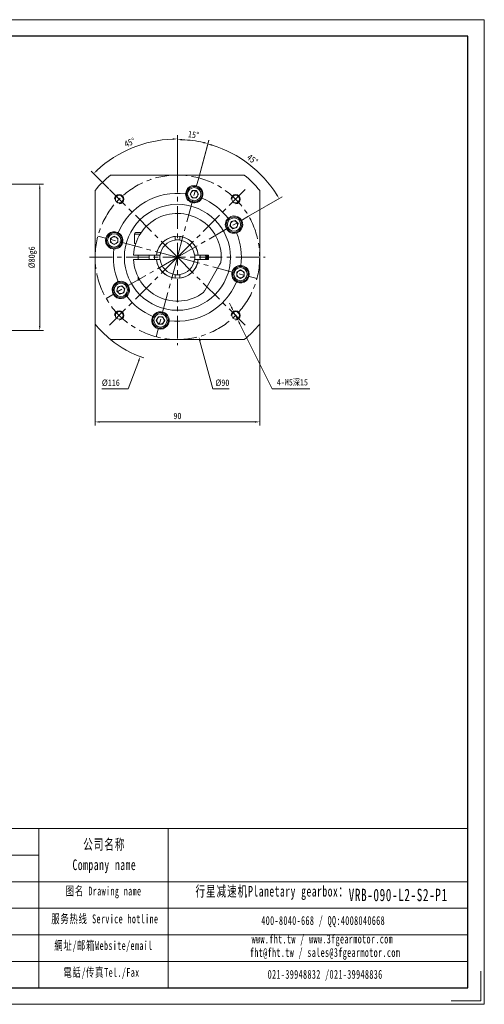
# Model space of a CAD drawing. Header units: millimetres. Extents: x 14 to 776, y 35 to 574.
# Tile 3 of 3: x 522 to 776, y 35 to 574. Entities that reach past the tile are written whole.
import ezdxf

# ---------------------------------------------------------------- set-up
doc = ezdxf.new("R2010")
doc.units = ezdxf.units.MM
doc.header["$LTSCALE"] = 10
doc.linetypes.add('CENTER', pattern=[2, 1.25, -0.25, 0.25, -0.25])
doc.layers.get('0').update_dxf_attribs({"lineweight": 18})
for name, color, linetype, lineweight in [('2细线层', 4, 'Continuous', 18), ('3中心线层', 1, 'CENTER', 18), ('图框_外框线', 7, 'Continuous', 18)]:
    doc.layers.add(name, color=color, linetype=linetype, lineweight=lineweight)
doc.styles.add('TH_GBDIM', font='txt', dxfattribs={"width": 0.8})
doc.styles.add('标准', font='txt', dxfattribs={"width": 0.667})
doc.dimstyles.new('TH_GBDIM', dxfattribs={"dimtxt": 3.5, "dimasz": 2.5, "dimexe": 2, "dimexo": 0, "dimgap": 1.5, "dimtad": 1, "dimdec": 1, "dimdsep": 46, "dimtxsty": 'TH_GBDIM', "dimcen": 2.5, "dimdle": 5, "dimclrd": 4, "dimclre": 4, "dimclrt": 3, "dimadec": 0, "dimazin": 0, "dimtfac": 0.714286, "dimtdec": 1, "dimtmove": 0, "dimatfit": 3, "dimfxl": 0, "dimtolj": 1, "dimarcsym": 0})

# ---------------------------------------------------------------- blocks, each defined once
blk = doc.blocks.new('*X10')
for points in [[(532.38, 481.57), (533.22, 481.57), (532.8, 484.07)], [(532.38, 406.57), (533.22, 406.57), (532.8, 404.07)]]:
    blk.add_hatch(color=4).paths.add_polyline_path(points, flags=0)
at = {"color": 4}
for p, q in [((465.97, 484.07), (534.8, 484.07)), ((532.8, 406.57), (532.8, 481.57)), ((465.97, 404.07), (534.8, 404.07))]:
    blk.add_line(p, q, dxfattribs=at)
at = {"color": 3, "insert": (528.97, 444.07), "char_height": 3.5, "width": 19.32, "attachment_point": 5, "rotation": 90, "style": 'TH_GBDIM'}
blk.add_mtext('%%C80g6', dxfattribs=at)
blk = doc.blocks.new('*X17')
for points in [[(638.02, 416.91), (637.27, 416.54), (638.77, 414.49)], [(642.5, 407.97), (641.75, 407.6), (641.01, 410.02)]]:
    blk.add_hatch(color=4).paths.add_polyline_path(points, flags=0)
at = {"color": 4}
for p, q in [((637.65, 416.73), (636.53, 418.96)), ((638.77, 414.49), (641.01, 410.02)), ((659.98, 372.12), (642.12, 407.78)), ((680.45, 372.12), (659.98, 372.12))]:
    blk.add_line(p, q, dxfattribs=at)
at = {"color": 3, "insert": (670.97, 375.51), "char_height": 3.5, "width": 31.08, "attachment_point": 5, "style": 'TH_GBDIM'}
blk.add_mtext('4-M5深15', dxfattribs=at)
blk = doc.blocks.new('*X18')
blk.add_hatch(color=4).paths.add_polyline_path([(620.82, 398.32), (620.01, 398.1), (619.76, 400.62)], flags=0)
at = {"color": 4}
for p, q in [((605.57, 444.07), (610.57, 444.07)), ((608.07, 441.57), (608.07, 446.57)), ((627.44, 372.12), (620.41, 398.21)), ((636.4, 372.12), (627.44, 372.12))]:
    blk.add_line(p, q, dxfattribs=at)
at = {"color": 3, "insert": (632.67, 375.37), "char_height": 3.5, "width": 11.3867, "attachment_point": 5, "style": 'TH_GBDIM'}
blk.add_mtext('%%C90', dxfattribs=at)
blk = doc.blocks.new('*X19')
for points in [[(565.57, 354.41), (565.57, 353.58), (563.07, 354)], [(650.57, 354.41), (650.57, 353.58), (653.07, 354)]]:
    blk.add_hatch(color=4).paths.add_polyline_path(points, flags=0)
at = {"color": 4}
for p, q in [((563.07, 407.48), (563.07, 352)), ((653.07, 407.48), (653.07, 352)), ((565.57, 354), (650.57, 354))]:
    blk.add_line(p, q, dxfattribs=at)
at = {"color": 3, "insert": (608.07, 357.25), "char_height": 3.5, "width": 7.2178, "attachment_point": 5, "style": 'TH_GBDIM'}
blk.add_mtext('90', dxfattribs=at)
blk = doc.blocks.new('*X20')
blk.add_hatch(color=4).paths.add_polyline_path([(586.52, 387.54), (587.3, 387.25), (587.79, 389.73)], flags=0)
at = {"color": 4}
for p, q in [((605.57, 444.07), (610.57, 444.07)), ((608.07, 441.57), (608.07, 446.57)), ((581.22, 372.12), (586.91, 387.39)), ((566.8, 372.12), (581.22, 372.12))]:
    blk.add_line(p, q, dxfattribs=at)
blk.add_arc((608.07, 444.07), 58, 230.8833, 251.5106, dxfattribs=at)
at = {"color": 3, "insert": (571.67, 375.37), "char_height": 3.5, "width": 15.3378, "attachment_point": 5, "style": 'TH_GBDIM'}
blk.add_mtext('%%C116', dxfattribs=at)
blk = doc.blocks.new('*X26')
for points in [[(605.56, 509.21), (605.57, 508.38), (608.07, 508.84)], [(564.36, 491.31), (563.78, 491.91), (562.27, 489.87)]]:
    blk.add_hatch(color=4).paths.add_polyline_path(points, flags=0)
at = {"color": 4}
for p, q in [((608.07, 492.07), (608.07, 510.84)), ((570.59, 481.55), (560.85, 491.29))]:
    blk.add_line(p, q, dxfattribs=at)
blk.add_arc((608.07, 444.07), 64.77, 92.2117, 132.7883, dxfattribs=at)
at = {"color": 3, "insert": (582.04, 506.92), "char_height": 3.5, "width": 12.5704, "attachment_point": 5, "rotation": 22.5, "style": 'TH_GBDIM'}
blk.add_mtext('45%%D', dxfattribs=at)
blk = doc.blocks.new('*X27')
for points in [[(610.56, 508.02), (610.57, 508.85), (608.07, 508.48)], [(622.41, 507.29), (622.21, 506.48), (624.74, 506.29)]]:
    blk.add_hatch(color=4).paths.add_polyline_path(points, flags=0)
at = {"color": 4}
for p, q in [((608.07, 492.07), (608.07, 510.48)), ((619.71, 487.54), (625.25, 508.22))]:
    blk.add_line(p, q, dxfattribs=at)
blk.add_arc((608.07, 444.07), 64.41, 77.2241, 87.7759, dxfattribs=at)
at = {"color": 3, "insert": (616.9, 511.15), "char_height": 3.5, "width": 10.8247, "attachment_point": 5, "rotation": 352.5, "style": 'TH_GBDIM'}
blk.add_mtext('15%%D', dxfattribs=at)
blk = doc.blocks.new('*X28')
for points in [[(626.98, 505.04), (627.21, 505.84), (624.69, 506.13)], [(662.77, 478.55), (662.05, 478.12), (663.7, 476.2)]]:
    blk.add_hatch(color=4).paths.add_polyline_path(points, flags=0)
at = {"color": 4}
for p, q in [((619.71, 487.54), (625.21, 508.06)), ((647.04, 466.57), (665.44, 477.2))]:
    blk.add_line(p, q, dxfattribs=at)
blk.add_arc((608.07, 444.07), 64.24, 32.2297, 72.7703, dxfattribs=at)
at = {"color": 3, "insert": (649.15, 497.62), "char_height": 3.5, "width": 12.8426, "attachment_point": 5, "rotation": 322.5, "style": 'TH_GBDIM'}
blk.add_mtext('45%%D', dxfattribs=at)

msp = doc.modelspace()

# ---------------------------------------------------------------- linework, layer by layer
at = {"color": 7, "linetype": 'Continuous', "lineweight": 15}
for p, q in [((571.47, 489.07), (644.66, 489.07)), ((563.07, 407.48), (563.07, 480.67)), ((615.01, 478.61), (616.16, 480.61)), ((616.16, 480.61), (618.47, 480.61)), ((618.47, 480.61), (619.63, 478.61)), ((653.07, 480.67), (653.07, 407.48)), ((616.16, 476.61), (615.01, 478.61)), ((618.47, 476.61), (616.16, 476.61)), ((619.63, 478.61), (618.47, 476.61)), ((636.8, 461.35), (637.39, 463.58)), ((637.39, 463.58), (639.62, 464.18)), ((639.62, 464.18), (641.26, 462.55)), ((638.43, 459.72), (636.8, 461.35)), ((640.66, 460.32), (638.43, 459.72)), ((641.26, 462.55), (640.66, 460.32)), ((571.53, 454.48), (573.53, 455.64)), ((571.53, 452.17), (571.53, 454.48)), ((573.53, 455.64), (575.53, 454.48)), ((575.53, 454.48), (575.53, 452.17)), ((584.57, 456.82), (584.57, 451.57)), ((587.73, 456.82), (584.57, 456.82)), ((588.22, 457.57), (585.32, 457.57)), ((606.82, 455.51), (606.82, 455)), ((606.82, 455), (606.82, 454.07)), ((606.82, 454.07), (606.82, 453.49)), ((609.32, 455.51), (609.32, 455)), ((609.32, 454.07), (609.32, 455)), ((609.32, 454.07), (609.32, 453.49)), ((573.53, 451.02), (571.53, 452.17)), ((575.53, 452.17), (573.53, 451.02)), ((585.27, 451.57), (584.57, 451.57)), ((596.13, 445.32), (584.6, 445.32)), ((584.6, 442.82), (596.13, 442.82)), ((586.57, 445.32), (586.57, 442.82)), ((592.57, 445.32), (592.57, 442.82)), ((592.62, 445.32), (592.57, 444.07)), ((592.57, 444.07), (592.62, 442.82)), ((598.07, 445.32), (597.14, 445.32)), ((597.14, 442.82), (598.07, 442.82)), ((618.99, 445.32), (618.07, 445.32)), ((618.07, 442.82), (618.99, 442.82)), ((625.07, 445.32), (620, 445.32)), ((620, 442.82), (625.07, 442.82)), ((625.07, 442.82), (625.07, 445.32)), ((622.99, 425.92), (631.25, 440.23)), ((640.6, 435.98), (642.6, 437.13)), ((642.6, 437.13), (644.6, 435.98)), ((586.57, 433.41), (586.57, 431.82)), ((586.57, 431.82), (587.43, 431.82)), ((587.58, 431.57), (586.82, 431.57)), ((606.82, 434.66), (606.82, 434.07)), ((606.82, 434.07), (606.82, 433.15)), ((606.82, 433.15), (606.82, 432.64)), ((609.32, 434.66), (609.32, 434.07)), ((609.32, 433.15), (609.32, 434.07)), ((609.32, 433.15), (609.32, 432.64)), ((640.6, 433.67), (640.6, 435.98)), ((642.6, 432.51), (640.6, 433.67)), ((644.6, 433.67), (642.6, 432.51)), ((644.6, 435.98), (644.6, 433.67)), ((574.87, 425.6), (575.47, 427.83)), ((575.47, 427.83), (577.7, 428.43)), ((577.7, 428.43), (579.34, 426.8)), ((579.34, 426.8), (578.74, 424.57)), ((576.51, 423.97), (574.87, 425.6)), ((578.74, 424.57), (576.51, 423.97)), ((596.5, 409.54), (597.66, 411.54)), ((597.66, 407.54), (596.5, 409.54)), ((597.66, 411.54), (599.97, 411.54)), ((599.97, 411.54), (601.12, 409.54)), ((601.12, 409.54), (599.97, 407.54)), ((599.97, 407.54), (597.66, 407.54)), ((644.66, 399.07), (571.47, 399.07))]:
    msp.add_line(p, q, dxfattribs=at)
msp.add_lwpolyline([(623.52, 442.82), (623.57, 444.07), (623.52, 445.32)], dxfattribs=at)
for centre, radius in [((617.32, 478.61), 4.25), ((617.32, 478.61), 3.63), ((576.25, 475.89), 2.1), ((639.89, 475.89), 2.1), ((608.07, 444.07), 29), ((639.03, 461.95), 4.25), ((639.03, 461.95), 3.63), ((573.53, 453.33), 4.25), ((573.53, 453.33), 3.63), ((642.6, 434.82), 4.25), ((642.6, 434.82), 3.62), ((577.11, 426.2), 4.25), ((577.11, 426.2), 3.63), ((576.25, 412.25), 2.1), ((598.81, 409.54), 4.25), ((598.81, 409.54), 3.63), ((639.89, 412.25), 2.1)]:
    msp.add_circle(centre, radius, dxfattribs=at)
for centre, radius, start, end in [((608.07, 444.07), 58, 129.1167, 140.8833), ((608.07, 444.07), 58, 39.1167, 50.8833), ((617.32, 478.61), 4.75, 336.9662, 173.0338), ((617.32, 478.61), 2, 150, 210), ((617.32, 478.61), 2, 90, 150), ((617.32, 478.61), 2, 30, 90), ((617.32, 478.61), 2, 330, 30), ((608.07, 444.07), 35, 82.6029, 157.3971), ((617.32, 478.61), 4.75, 177.866, 332.134), ((617.32, 478.61), 2, 210, 270), ((617.32, 478.61), 2, 270, 330), ((608.07, 444.07), 35, 37.6029, 67.3971), ((608.07, 444.07), 24, 353.5565, 177.0145), ((639.03, 461.95), 4.75, 132.866, 287.134), ((639.03, 461.95), 4.75, 291.9662, 128.0338), ((639.03, 461.95), 2, 105, 165), ((639.03, 461.95), 2, 45, 105), ((639.03, 461.95), 2, 345, 45), ((573.53, 453.33), 4.75, 66.9662, 263.0338), ((639.03, 461.95), 2, 165, 225), ((639.03, 461.95), 2, 225, 285), ((639.03, 461.95), 2, 285, 345), ((573.53, 453.33), 2, 120, 180), ((573.53, 453.33), 2, 180, 240), ((573.53, 453.33), 2, 60, 120), ((573.53, 453.33), 4.75, 267.866, 62.134), ((573.53, 453.33), 2, 0, 60), ((573.53, 453.33), 2, 300, 0), ((585.32, 456.82), 0.75, 90, 180), ((608.07, 444.07), 11.5, 6.2401, 173.7599), ((608.07, 444.07), 11.5, 96.2401, 173.7599), ((608.07, 444.07), 9.5, 97.5608, 172.4392), ((608.07, 444.07), 9.6, 82.5184, 97.4816), ((608.07, 444.07), 11.5, 6.2401, 83.7599), ((608.07, 444.07), 9.5, 7.5608, 82.4392), ((608.07, 444.07), 35, 352.6029, 22.3971), ((573.53, 453.33), 2, 240, 300), ((608.07, 444.07), 35, 172.6029, 202.3971), ((608.07, 444.07), 24, 182.9855, 306.4435), ((608.07, 444.07), 12.5, 174.2608, 185.7392), ((608.07, 444.07), 11.5, 186.2401, 353.7599), ((608.07, 444.07), 11.5, 186.2401, 263.7599), ((608.07, 444.07), 9.6, 172.5184, 187.4816), ((608.07, 444.07), 9.5, 187.5608, 262.4392), ((608.07, 444.07), 9.5, 277.5608, 352.4392), ((608.07, 444.07), 11.5, 276.2401, 353.7599), ((608.07, 444.07), 9.6, 352.5184, 7.4816), ((608.07, 444.07), 12.5, 354.2608, 5.7392), ((608.07, 444.07), 16, 355.5192, 4.4808), ((608.07, 444.07), 16.4, 355.6287, 4.3713), ((608.07, 444.07), 17, 355.7833, 4.2167), ((642.6, 434.82), 4.75, 87.866, 242.134), ((642.6, 434.82), 2, 120, 180), ((642.6, 434.82), 4.75, 246.9662, 83.0338), ((642.6, 434.82), 2, 60, 120), ((642.6, 434.82), 2, 0, 60), ((608.07, 444.07), 9.6, 262.5184, 277.4816), ((642.6, 434.82), 2, 180, 240), ((642.6, 434.82), 2, 240, 300), ((642.6, 434.82), 2, 300, 0), ((577.11, 426.2), 4.75, 111.9662, 308.0338), ((577.11, 426.2), 2, 165, 225), ((577.11, 426.2), 2, 105, 165), ((577.11, 426.2), 4.75, 312.866, 107.134), ((577.11, 426.2), 2, 45, 105), ((577.11, 426.2), 2, 285, 345), ((577.11, 426.2), 2, 345, 45), ((608.07, 444.07), 35, 262.6029, 337.3971), ((577.11, 426.2), 2, 225, 285), ((608.07, 444.07), 35, 217.6029, 247.3971), ((598.81, 409.54), 4.75, 156.9662, 353.0338), ((598.81, 409.54), 4.75, 357.866, 152.134), ((598.81, 409.54), 2, 150, 210), ((598.81, 409.54), 2, 90, 150), ((598.81, 409.54), 2, 30, 90), ((598.81, 409.54), 2, 330, 30), ((608.07, 444.07), 58, 219.1167, 230.8833), ((598.81, 409.54), 2, 210, 270), ((598.81, 409.54), 2, 270, 330), ((608.07, 444.07), 58, 309.1167, 320.8833)]:
    msp.add_arc(centre, radius, start, end, dxfattribs=at)
for points in [[(612.6, 479.18), (612.57, 478.78)], [(621.52, 476.39), (621.69, 476.75)], [(636.1, 465.69), (635.8, 465.43)], [(575.75, 457.53), (575.39, 457.7)], [(640.43, 457.41), (640.8, 457.54)], [(572.96, 448.61), (573.36, 448.58)], [(584.6, 445.32), (584.1, 445.32)], [(584.1, 442.82), (584.6, 442.82)], [(596.63, 445.32), (596.13, 445.32)], [(596.13, 442.82), (596.63, 442.82)], [(597.14, 445.32), (596.63, 445.32)], [(596.63, 442.82), (597.14, 442.82)], [(619.5, 445.32), (618.99, 445.32)], [(618.99, 442.82), (619.5, 442.82)], [(620, 445.32), (619.5, 445.32)], [(619.5, 442.82), (620, 442.82)], [(631.91, 441.38), (631.25, 440.23)], [(643.17, 439.54), (642.77, 439.57)], [(586.57, 431.82), (586.82, 431.57)], [(575.71, 430.74), (575.33, 430.6)], [(622.99, 425.92), (622.32, 424.77)], [(640.38, 430.62), (640.74, 430.45)], [(580.03, 422.46), (580.34, 422.72)], [(594.61, 411.76), (594.44, 411.4)], [(603.53, 408.97), (603.56, 409.37)]]:
    msp.add_open_spline(points, degree=1, dxfattribs=at)
for points, knots in [([(598.07, 445.32), (598.21, 445.32), (598.4, 445.32), (598.6, 445.32), (598.65, 445.32)], [0, 0, 0, 0, 0.4290937, 0.5821203, 0.5821203, 0.5821203, 0.5821203]), ([(598.65, 442.82), (598.6, 442.82), (598.4, 442.82), (598.21, 442.82), (598.07, 442.82)], [0, 0, 0, 0, 0.1530266, 0.5821203, 0.5821203, 0.5821203, 0.5821203]), ([(617.48, 445.32), (617.53, 445.32), (617.73, 445.32), (617.92, 445.32), (618.07, 445.32)], [0, 0, 0, 0, 0.1530266, 0.5821203, 0.5821203, 0.5821203, 0.5821203]), ([(618.07, 442.82), (617.92, 442.82), (617.73, 442.82), (617.53, 442.82), (617.48, 442.82)], [0, 0, 0, 0, 0.4290937, 0.5821203, 0.5821203, 0.5821203, 0.5821203])]:
    msp.add_open_spline(points, degree=3, knots=knots, dxfattribs=at)
at = {"layer": '2细线层'}
for centre in [(576.25, 475.89), (639.89, 475.89), (576.25, 412.25), (639.89, 412.25)]:
    msp.add_arc(centre, 2.5, 270, 180, dxfattribs=at)
at = {"layer": '3中心线层'}
for p, q in [((608.07, 492.07), (608.07, 396.07)), ((608.07, 444.07), (619.71, 487.54)), ((608.07, 444.07), (570.59, 481.55)), ((608.07, 444.07), (645.54, 481.55)), ((608.07, 444.07), (647.04, 466.57)), ((608.07, 444.07), (564.6, 455.72)), ((560.07, 444.07), (656.07, 444.07)), ((608.07, 444.07), (569.09, 421.57)), ((608.07, 444.07), (570.59, 406.6)), ((608.07, 444.07), (596.42, 400.61)), ((608.07, 444.07), (645.54, 406.6)), ((608.07, 444.07), (651.53, 432.43))]:
    msp.add_line(p, q, dxfattribs=at)
msp.add_circle((608.07, 444.07), 45, dxfattribs=at)
at = {"layer": '图框_外框线'}
for p, q in [((81.3, 131.46), (766.83, 131.46)), ((532.28, 131.46), (532.28, 44.38)), ((603.06, 131.46), (603.06, 44.38)), ((147, 116.93), (532.28, 116.93)), ((81.3, 102.4), (766.83, 102.4)), ((147, 87.87), (766.83, 87.87)), ((147, 73.34), (766.83, 73.34)), ((147, 58.82), (766.83, 58.82))]:
    msp.add_line(p, q, dxfattribs=at)
at = {"layer": '图框_外框线', "color": 3}
msp.add_lwpolyline([(14, 35.31), (775.9, 35.31), (775.9, 574.09), (14, 574.09)], close=True, dxfattribs=at)
at = {"layer": '图框_外框线', "color": 3, "lineweight": 25}
msp.add_lwpolyline([(59.35, 44.38), (766.83, 44.38), (766.83, 565.02), (59.35, 565.02)], close=True, dxfattribs=at)
at = {"layer": '图框_外框线', "color": 3}
msp.add_lwpolyline([(774.09, 53.45), (774.09, 37.13), (757.76, 37.13)], dxfattribs=at)

# ---------------------------------------------------------------- texts
at = {"layer": '图框_外框线', "color": 1, "attachment_point": 2, "line_spacing_factor": 1.15057, "style": '标准'}
for s, insert, char_height, width in [('\\T1.1;公司名称\\PCompany name', (568.12, 125.72), 5.8114, 75.2396), ('\\T1.1;图名 Drawing name', (567.72, 99.72), 4.8428, 61.9336), ('\\T1.1;  行星减速机Planetary gearbox：', (657, 100.1), 5.8114, 91.3998), ('{\\T1.10000;VRB-090-L2-S2-P1}', (728.8, 98.55), 6.78, 49.3411), ('\\T1.1;服务热线 Service hotline', (568.41, 84.5), 4.8428, 68.9999), ('\\T1.1;400-8040-668 / QQ:4008040668', (687.79, 83.57), 4.8428, 141.0013), ('\\T1.1;網址/邮箱Website/email', (567.66, 69.9), 4.8428, 71.8224), ('\\T1.1;www.fht.tw / www.3fgearmotor.com ', (687.34, 73.48), 4.8428, 141.16), ('{\\T1.10000;fht@fht.tw / sales@3fgearmotor.com }', (688.82, 66.11), 4.8428, 141.16), ('\\T1.1;電話/传真Tel./Fax', (566.57, 55.2), 4.8428, 72.6863), ('\\T1.1;021-39948832 /021-39948836 ', (688.87, 54.14), 4.8428, 107.7864)]:
    msp.add_mtext(s, dxfattribs=dict(at, insert=insert, char_height=char_height, width=width))

# ---------------------------------------------------------------- dimensions: what is measured, and where the dimension line sits
for base, line1, line2, picture, middle in [((616.47, 507.93), ((608.07, 444.07), (619.71, 487.54)), ((608.07, 492.07), (608.07, 396.07)), '*X27', (616.9, 511.15)), ((583.28, 503.91), ((608.07, 492.07), (608.07, 396.07)), ((608.07, 444.07), (570.59, 481.55)), '*X26', (582.04, 506.92)), ((647.18, 495.04), ((608.07, 444.07), (647.04, 466.57)), ((608.07, 444.07), (619.71, 487.54)), '*X28', (649.15, 497.62))]:
    dim = msp.add_angular_dim_2l(base=base, line1=line1, line2=line2, dimstyle='TH_GBDIM', override={"dimtad": 1, "dimtih": 0, "dimtoh": 0, "dimsah": 1, "dimtdec": 0, "dimtzin": 0})
    dim.commit()
    dim.dimension.update_dxf_attribs({"geometry": picture, "text_midpoint": middle})
for p1, p2, picture, middle in [((628.35, 498.41), (587.79, 389.73), '*X20', (581.22, 372.12)), ((596.37, 487.53), (619.76, 400.62), '*X18', (627.44, 372.12))]:
    dim = msp.add_diameter_dim_2p(p1=p1, p2=p2, dimstyle='TH_GBDIM', override={"dimtih": 1, "dimtoh": 1, "dimpost": '%%C<>', "dimsah": 1, "dimtofl": 0, "dimtzin": 0})
    dim.commit()
    dim.dimension.update_dxf_attribs({"geometry": picture, "text_midpoint": middle, "dimtype": 163})
dim = msp.add_linear_dim(base=(532.8, 484.07), p1=(465.97, 404.07), p2=(465.97, 484.07), angle=90, text='%%C<>g6', dimstyle='TH_GBDIM', override={"dimsah": 1, "dimtzin": 0})
dim.commit()
dim.dimension.update_dxf_attribs({"geometry": '*X10', "text_midpoint": (532.8, 444.07), "dimtype": 160})
dim = msp.add_diameter_dim_2p(p1=(638.77, 414.49), p2=(641.01, 410.02), text='4-M5深15', dimstyle='TH_GBDIM', override={"dimtoh": 1, "dimpost": '%%C<>', "dimsah": 1, "dimtzin": 0})
dim.commit()
dim.dimension.update_dxf_attribs({"geometry": '*X17', "text_midpoint": (659.98, 372.12), "dimtype": 163})
dim = msp.add_linear_dim(base=(653.07, 354), p1=(563.07, 407.48), p2=(653.07, 407.48), dimstyle='TH_GBDIM', override={"dimsah": 1, "dimtzin": 0})
dim.commit()
dim.dimension.update_dxf_attribs({"geometry": '*X19', "text_midpoint": (608.07, 354), "dimtype": 160})

doc.saveas('drawing.dxf')
